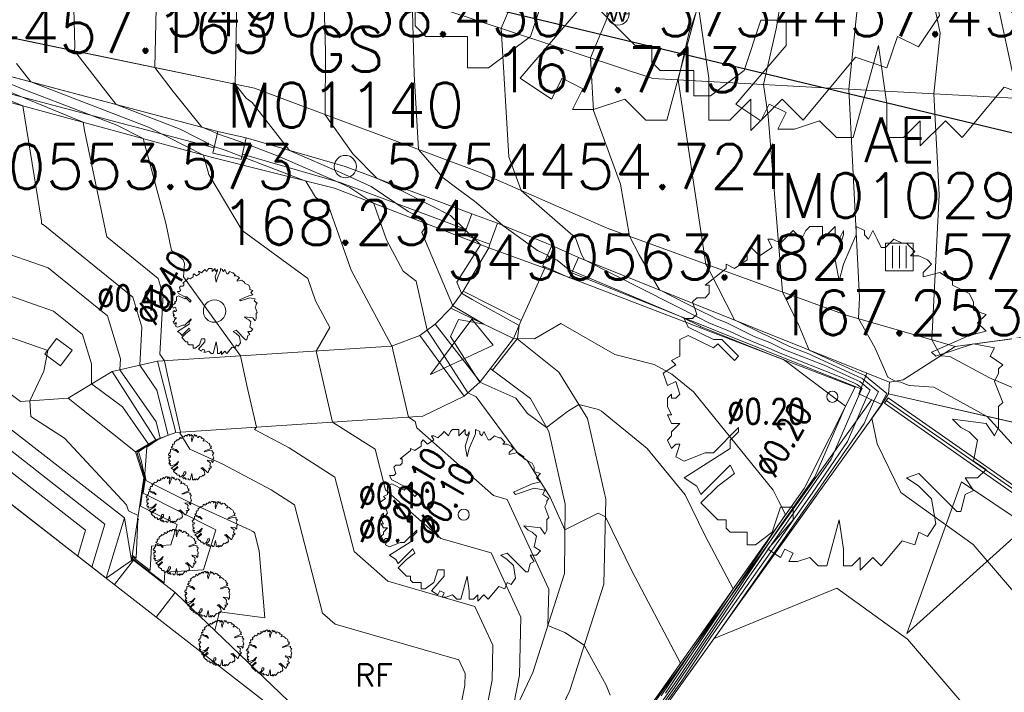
# Model space of a CAD drawing. Header units: metres. Extents: x 3490449 to 3490968, y 5754217 to 5754743.
# Tile 65 of 212: x 3490548 to 3490565, y 5754445 to 5754457. Entities that reach past the tile are written whole.
import ezdxf
from ezdxf.enums import TextEntityAlignment as Align

# ---------------------------------------------------------------- set-up
doc = ezdxf.new("R2010")
doc.units = ezdxf.units.M
doc.header["$LTSCALE"] = 0.25
doc.linetypes.add('Kartierung-07$0$AUSGEZOGEN', pattern=[0])
for name, color, linetype, lineweight, true_color in [('Kartierung-07$0$$BRUCH', 7, 'Continuous', 18, 0x82563a), ('Kartierung-07$0$$HOEHEN_Haupt', 7, 'Continuous', 18, 0x82563a), ('Kartierung-07$0$$HOEHEN_Mittel', 7, 'Continuous', 18, 0x82563a), ('Kartierung-07$0$$P_INF_FL', 7, 'Kartierung-07$0$AUSGEZOGEN', 18, 0x82563a), ('Kartierung-07$0$$P_INF_H', 7, 'Kartierung-07$0$AUSGEZOGEN', 18, 0x82563a), ('Kartierung-07$0$$P_INF_NR', 7, 'Kartierung-07$0$AUSGEZOGEN', 18, 0x82563a), ('Kartierung-07$0$$P_INF_X', 7, 'Kartierung-07$0$AUSGEZOGEN', 18, 0x82563a), ('Kartierung-07$0$$PKT_AE', 7, 'Continuous', 18, 0x82563a), ('Kartierung-07$0$$PKT_GS', 7, 'Continuous', 18, 0x82563a), ('Kartierung-07$0$$PKT_RF', 7, 'Continuous', 18, 0x82563a), ('Kartierung-07$0$$PKT_SW', 7, 'Continuous', 18, 0x82563a), ('Kartierung-07$0$B_Bau', 7, 'Continuous', 18, 0x82563a), ('Kartierung-07$0$B_Baum', 7, 'Continuous', 18, 0x82563a), ('Kartierung-07$0$B_Befestigt', 7, 'Continuous', 18, 0x82563a), ('Kartierung-07$0$B_Gelaendeknick', 7, 'Continuous', 18, 0x82563a), ('Kartierung-07$0$B_Haus', 7, 'Kartierung-07$0$AUSGEZOGEN', 18, 0x82563a), ('Kartierung-07$0$B_Hecke', 7, 'Continuous', 18, 0x82563a), ('Kartierung-07$0$B_Mauer', 7, 'Kartierung-07$0$AUSGEZOGEN', 18, 0x82563a), ('Kartierung-07$0$B_Rinne', 7, 'Continuous', 18, 0x82563a), ('Kartierung-07$0$B_Schrift_Baum', 7, 'Continuous', 18, 0x82563a), ('Kartierung-07$0$B_Schrift_Baum_60Grad', 7, 'Continuous', 18, 0x82563a), ('Kartierung-07$0$B_Zufahrt_Zugang', 7, 'Continuous', 18, 0x82563a), ('Kartierung-07$0$Hilfe_DGM', 7, 'Continuous', 18, 0x82563a), ('Kartierung-07$0$SYM_AE', 7, 'Kartierung-07$0$AUSGEZOGEN', 18, 0x82563a), ('Kartierung-07$0$SYM_GS', 7, 'Kartierung-07$0$AUSGEZOGEN', 18, 0x82563a), ('Kartierung-07$0$SYM_RF', 7, 'Kartierung-07$0$AUSGEZOGEN', 18, 0x82563a), ('Kartierung-07$0$SYM_SW', 7, 'Kartierung-07$0$AUSGEZOGEN', 18, 0x82563a)]:
    doc.layers.add(name, color=color, linetype=linetype, lineweight=lineweight, true_color=true_color)
doc.layers.add('Kartierung-07$0$B_SW-Leitung_AUS', color=7, linetype='Continuous', true_color=0x82563a)
doc.styles.add('Kartierung-07$0$2', font='TXT')
doc.styles.add('Kartierung-07$0$STANDARD', font='romans.shx', dxfattribs={"width": 0.8})

# ---------------------------------------------------------------- blocks, each defined once
blk = doc.blocks.new('Kartierung-07$0$PKT_AE')
at = {"layer": 'Kartierung-07$0$SYM_AE'}
for p, q in [((-0.25, 0.25), (-0.25, -0.25)), ((0.25, 0.25), (-0.25, 0.25)), ((-0.125, 0.2), (-0.125, -0.2)), ((0, 0.2), (0, -0.2)), ((0.125, 0.2), (0.125, -0.2)), ((0.25, -0.25), (0.25, 0.25)), ((-0.25, -0.25), (0.25, -0.25))]:
    blk.add_line(p, q, dxfattribs=at)
at = {"layer": 'Kartierung-07$0$$P_INF_FL', "style": 'Kartierung-07$0$STANDARD'}
blk.add_attdef('CODE', text='', height=0.8, dxfattribs=at).set_placement((0, 1.7), align=Align.CENTER)
at = {"layer": 'Kartierung-07$0$$P_INF_H', "style": 'Kartierung-07$0$STANDARD'}
blk.add_attdef('H', text='', height=0.8, dxfattribs=at).set_placement((0, -1.4), align=Align.CENTER)
at = {"layer": 'Kartierung-07$0$$P_INF_NR', "style": 'Kartierung-07$0$STANDARD'}
blk.add_attdef('NR', text='', height=0.8, dxfattribs=at).set_placement((0, 0.7), align=Align.CENTER)
at = {"layer": 'Kartierung-07$0$$P_INF_X', "style": 'Kartierung-07$0$STANDARD'}
blk.add_attdef('X', text='', height=0.8, dxfattribs=at).set_placement((-0.9, -0.4), align=Align.RIGHT)
blk.add_attdef('Y', (0.7, -0.4), '', height=0.8, dxfattribs=at)
blk = doc.blocks.new('Kartierung-07$0$PKT_SW')
at = {"layer": 'Kartierung-07$0$SYM_SW'}
for p, q in [((-0.1, 0), (-0.2, 0)), ((0.1, 0), (0.2, 0))]:
    blk.add_line(p, q, dxfattribs=at)
blk.add_circle((0, 0), 0.2, dxfattribs=at)
at = {"layer": 'Kartierung-07$0$$P_INF_FL', "style": 'Kartierung-07$0$STANDARD'}
blk.add_attdef('CODE', text='', height=0.8, dxfattribs=at).set_placement((0, 1.7), align=Align.CENTER)
at = {"layer": 'Kartierung-07$0$$P_INF_H', "style": 'Kartierung-07$0$STANDARD'}
blk.add_attdef('H', text='', height=0.8, dxfattribs=at).set_placement((0, -1.4), align=Align.CENTER)
at = {"layer": 'Kartierung-07$0$$P_INF_NR', "style": 'Kartierung-07$0$STANDARD'}
blk.add_attdef('NR', text='', height=0.8, dxfattribs=at).set_placement((0, 0.7), align=Align.CENTER)
at = {"layer": 'Kartierung-07$0$$P_INF_X', "style": 'Kartierung-07$0$STANDARD'}
blk.add_attdef('X', text='', height=0.8, dxfattribs=at).set_placement((-0.9, -0.4), align=Align.RIGHT)
blk.add_attdef('Y', (0.7, -0.4), '', height=0.8, dxfattribs=at)
at = {"layer": 'Kartierung-07$0$SYM_SW', "style": 'Kartierung-07$0$2', "width": 1.127369}
blk.add_text('W', height=0.245, dxfattribs=at).set_placement((0.001, -0.138), align=Align.CENTER)
blk = doc.blocks.new('Kartierung-07$0$PKT_GS')
at = {"layer": 'Kartierung-07$0$SYM_GS'}
blk.add_circle((0, 0), 0.2, dxfattribs=at)
at = {"layer": 'Kartierung-07$0$$P_INF_FL', "style": 'Kartierung-07$0$STANDARD'}
blk.add_attdef('CODE', text='', height=0.8, dxfattribs=at).set_placement((0, 1.7), align=Align.CENTER)
at = {"layer": 'Kartierung-07$0$$P_INF_H', "style": 'Kartierung-07$0$STANDARD'}
blk.add_attdef('H', text='', height=0.8, dxfattribs=at).set_placement((0, -1.4), align=Align.CENTER)
at = {"layer": 'Kartierung-07$0$$P_INF_NR', "style": 'Kartierung-07$0$STANDARD'}
blk.add_attdef('NR', text='', height=0.8, dxfattribs=at).set_placement((0, 0.7), align=Align.CENTER)
at = {"layer": 'Kartierung-07$0$$P_INF_X', "style": 'Kartierung-07$0$STANDARD'}
blk.add_attdef('X', text='', height=0.8, dxfattribs=at).set_placement((-0.9, -0.4), align=Align.RIGHT)
blk.add_attdef('Y', (0.7, -0.4), '', height=0.8, dxfattribs=at)
blk = doc.blocks.new('Kartierung-07$0$B_Baum')
at = {"layer": 'Kartierung-07$0$B_Baum'}
blk.add_lwpolyline([(-0.4417, -0.1918), (-0.4667, -0.1793), (-0.4542, -0.1418), (-0.4667, -0.1418), (-0.4792, -0.1543), (-0.4917, -0.1293), (-0.4792, -0.1168), (-0.4792, -0.1043), (-0.4542, -0.0793), (-0.4792, -0.0793), (-0.4917, -0.0543), (-0.4792, -0.0543), (-0.4917, -0.0293), (-0.4917, -0.0043), (-0.4792, 0.0082), (-0.4792, -0.0043), (-0.4667, -0.0043), (-0.4542, 0.0082), (-0.4667, 0.0457), (-0.4917, 0.0332), (-0.5042, 0.0707), (-0.4667, 0.0957), (-0.4792, 0.1082), (-0.4542, 0.1207), (-0.4542, 0.1457), (-0.4542, 0.1707), (-0.4292, 0.1832), (-0.3542, 0.1457), (-0.3417, 0.1582), (-0.2917, 0.1082), (-0.2792, 0.1207), (-0.3292, 0.1707), (-0.3542, 0.1707), (-0.4292, 0.2082), (-0.4417, 0.2332), (-0.4167, 0.2332), (-0.4042, 0.2457), (-0.4167, 0.2832), (-0.4042, 0.2957), (-0.3792, 0.2957), (-0.3667, 0.3082), (-0.3667, 0.3332), (-0.3792, 0.3332), (-0.3167, 0.3832), (-0.3167, 0.3957), (-0.2917, 0.3832), (-0.2542, 0.4082), (-0.2542, 0.4332), (-0.2417, 0.4457), (-0.2167, 0.4207), (-0.1792, 0.4457), (-0.1917, 0.4707), (-0.1792, 0.4707), (-0.1542, 0.4582), (-0.1292, 0.4832), (-0.1167, 0.4957), (-0.0917, 0.4707), (-0.0792, 0.4957), (-0.0667, 0.5082), (-0.0292, 0.5082), (-0.0292, 0.4707), (-0.0167, 0.4832), (0.0083, 0.5082), (0.0083, 0.4832), (0.0208, 0.4707), (0.0333, 0.4957), (0.0333, 0.4832), (0.0083, 0.4082), (0.0208, 0.3457), (0.0333, 0.3957), (0.0708, 0.4832), (0.0708, 0.5082), (0.0958, 0.4957), (0.0958, 0.4832), (0.1083, 0.4707), (0.1208, 0.4957), (0.1333, 0.4707), (0.1458, 0.4457), (0.1583, 0.4457), (0.1833, 0.4707), (0.2083, 0.4582), (0.2208, 0.4582), (0.2458, 0.4332), (0.2333, 0.4207), (0.2583, 0.4207), (0.2833, 0.4082), (0.2958, 0.3957), (0.2708, 0.3707), (0.2708, 0.3582), (0.3208, 0.3707), (0.3583, 0.3457), (0.3583, 0.3332), (0.4083, 0.3082), (0.4208, 0.2832), (0.4208, 0.2582), (0.4583, 0.2457), (0.4333, 0.2207), (0.4583, 0.1957), (0.4083, 0.1832), (0.2958, 0.1332), (0.3083, 0.1207), (0.4208, 0.1582), (0.4833, 0.1457), (0.4708, 0.1207), (0.5083, 0.0957), (0.4958, 0.0832), (0.4958, 0.0707), (0.4833, 0.0457), (0.5083, -0.0168), (0.4958, -0.0293), (0.4958, -0.0918), (0.4833, -0.1168), (0.4583, -0.0793), (0.3583, -0.0668), (0.3833, -0.0918), (0.4083, -0.1043), (0.4333, -0.1293), (0.4208, -0.1918), (0.4583, -0.2168), (0.4333, -0.2418), (0.3958, -0.2418), (0.4208, -0.2793), (0.3958, -0.2918), (0.3833, -0.3418), (0.3708, -0.3418), (0.2583, -0.2293), (0.2208, -0.2418), (0.2583, -0.2668), (0.2958, -0.3043), (0.3083, -0.3793), (0.2833, -0.4168), (0.2583, -0.4043), (0.2458, -0.4418), (0.2083, -0.4293), (0.1458, -0.5043), (0.1208, -0.4793), (0.0833, -0.5168), (0.0833, -0.4793), (0.0583, -0.5043), (0.0333, -0.5043), (0.0333, -0.4543), (0.0208, -0.3668), (-0.0167, -0.5043), (-0.0417, -0.5043), (-0.0667, -0.4793), (-0.1042, -0.4918), (-0.1292, -0.4918), (-0.1167, -0.4668), (-0.1417, -0.4543), (-0.1542, -0.4793), (-0.1917, -0.4543), (-0.1167, -0.3668), (-0.1167, -0.3293), (-0.1542, -0.3293), (-0.1792, -0.4043), (-0.2292, -0.4418), (-0.2542, -0.4418), (-0.2542, -0.4043), (-0.3042, -0.4043), (-0.3167, -0.3918), (-0.3167, -0.3668), (-0.3417, -0.3668), (-0.3917, -0.3168), (-0.3417, -0.2668), (-0.2917, -0.2293), (-0.3042, -0.2043), (-0.3917, -0.2918), (-0.4042, -0.2668), (-0.4417, -0.2418), (-0.3042, -0.1543), (-0.3042, -0.1293), (-0.2792, -0.1043), (-0.2792, -0.0918), (-0.3542, -0.1668), (-0.3792, -0.1668), (-0.4417, -0.1918)], dxfattribs=at)
blk = doc.blocks.new('Kartierung-07$0$Zugang')
at = {"layer": 'Kartierung-07$0$B_Zufahrt_Zugang'}
for p, q in [((-0.3, -1.2), (0, 0)), ((0, 0), (0.3, -1.2)), ((-0.3, -1.2), (0.3, -1.2))]:
    blk.add_line(p, q, dxfattribs=at)
blk = doc.blocks.new('Kartierung-07$0$Zufahrt')
at = {"layer": 'Kartierung-07$0$B_Zufahrt_Zugang'}
for p, q in [((-0.7, -2.8), (0, 0)), ((0, 0), (0.7, -2.8)), ((-0.7, -2.8), (0.7, -2.8))]:
    blk.add_line(p, q, dxfattribs=at)
blk = doc.blocks.new('Kartierung-07$0$PKT_RF')
at = {"layer": 'Kartierung-07$0$SYM_RF'}
blk.add_circle((0, 0), 0.15, dxfattribs=at)
at = {"layer": 'Kartierung-07$0$$P_INF_FL', "style": 'Kartierung-07$0$STANDARD'}
blk.add_attdef('CODE', text='', height=0.8, dxfattribs=at).set_placement((0, 1.7), align=Align.CENTER)
at = {"layer": 'Kartierung-07$0$$P_INF_H', "style": 'Kartierung-07$0$STANDARD'}
blk.add_attdef('H', text='', height=0.8, dxfattribs=at).set_placement((0, -1.4), align=Align.CENTER)
at = {"layer": 'Kartierung-07$0$$P_INF_NR', "style": 'Kartierung-07$0$STANDARD'}
blk.add_attdef('NR', text='', height=0.8, dxfattribs=at).set_placement((0, 0.7), align=Align.CENTER)
at = {"layer": 'Kartierung-07$0$$P_INF_X', "style": 'Kartierung-07$0$STANDARD'}
blk.add_attdef('X', text='', height=0.8, dxfattribs=at).set_placement((-0.9, -0.4), align=Align.RIGHT)
blk.add_attdef('Y', (0.7, -0.4), '', height=0.8, dxfattribs=at)
blk = doc.blocks.new('Kartierung-07$0$Hecke')
at = {"layer": 'Kartierung-07$0$B_Hecke'}
blk.add_lwpolyline([(-0.447, -0.197), (-0.472, -0.185), (-0.46, -0.147), (-0.472, -0.147), (-0.485, -0.16), (-0.497, -0.135), (-0.485, -0.122), (-0.485, -0.11), (-0.46, -0.085), (-0.485, -0.085), (-0.497, -0.06), (-0.485, -0.06), (-0.497, -0.035), (-0.497, -0.01), (-0.485, 0.003), (-0.485, -0.01), (-0.472, -0.01), (-0.46, 0.003), (-0.472, 0.04), (-0.497, 0.028), (-0.51, 0.065), (-0.472, 0.09), (-0.485, 0.103), (-0.46, 0.115), (-0.46, 0.14), (-0.46, 0.165), (-0.435, 0.178), (-0.36, 0.14), (-0.347, 0.153), (-0.297, 0.103), (-0.285, 0.115), (-0.335, 0.165), (-0.36, 0.165), (-0.435, 0.203), (-0.447, 0.228), (-0.422, 0.228), (-0.41, 0.24), (-0.422, 0.278), (-0.41, 0.29), (-0.385, 0.29), (-0.372, 0.303), (-0.372, 0.328), (-0.385, 0.328), (-0.322, 0.378), (-0.322, 0.39), (-0.297, 0.378), (-0.26, 0.403), (-0.26, 0.428), (-0.247, 0.44), (-0.222, 0.415), (-0.185, 0.44), (-0.197, 0.465), (-0.185, 0.465), (-0.16, 0.453), (-0.135, 0.478), (-0.122, 0.49), (-0.097, 0.465), (-0.085, 0.49), (-0.072, 0.503), (-0.035, 0.503), (-0.035, 0.465), (-0.022, 0.478), (0.003, 0.503), (0.003, 0.478), (0.015, 0.465), (0.028, 0.49), (0.028, 0.478), (0.003, 0.403), (0.015, 0.34), (0.028, 0.39), (0.065, 0.478), (0.065, 0.503), (0.09, 0.49), (0.09, 0.478), (0.103, 0.465), (0.115, 0.49), (0.128, 0.465), (0.14, 0.44), (0.153, 0.44), (0.178, 0.465), (0.203, 0.453), (0.215, 0.453), (0.24, 0.428), (0.228, 0.415), (0.253, 0.415), (0.278, 0.403), (0.29, 0.39), (0.265, 0.365), (0.265, 0.353), (0.315, 0.365), (0.353, 0.34), (0.353, 0.328), (0.403, 0.303), (0.415, 0.278), (0.415, 0.253), (0.453, 0.24), (0.428, 0.215), (0.453, 0.19), (0.403, 0.178), (0.29, 0.128), (0.303, 0.115), (0.415, 0.153), (0.478, 0.14), (0.465, 0.115), (0.503, 0.09), (0.49, 0.078), (0.49, 0.065), (0.478, 0.04), (0.503, -0.022), (0.49, -0.035), (0.49, -0.097), (0.478, -0.122), (0.453, -0.085), (0.353, -0.072), (0.378, -0.097), (0.403, -0.11), (0.428, -0.135), (0.415, -0.197), (0.453, -0.222), (0.428, -0.247), (0.39, -0.247), (0.415, -0.285), (0.39, -0.297), (0.378, -0.347), (0.365, -0.347), (0.253, -0.235), (0.215, -0.247), (0.253, -0.272), (0.29, -0.31), (0.303, -0.385), (0.278, -0.422), (0.253, -0.41), (0.24, -0.447), (0.203, -0.435), (0.14, -0.51), (0.115, -0.485), (0.078, -0.522), (0.078, -0.485), (0.053, -0.51), (0.028, -0.51), (0.028, -0.46), (0.015, -0.372), (-0.022, -0.51), (-0.047, -0.51), (-0.072, -0.485), (-0.11, -0.497), (-0.135, -0.497), (-0.122, -0.472), (-0.147, -0.46), (-0.16, -0.485), (-0.197, -0.46), (-0.122, -0.372), (-0.122, -0.335), (-0.16, -0.335), (-0.185, -0.41), (-0.235, -0.447), (-0.26, -0.447), (-0.26, -0.41), (-0.31, -0.41), (-0.322, -0.397), (-0.322, -0.372), (-0.347, -0.372), (-0.397, -0.322), (-0.347, -0.272), (-0.297, -0.235), (-0.31, -0.21), (-0.397, -0.297), (-0.41, -0.272), (-0.447, -0.247), (-0.31, -0.16), (-0.31, -0.135), (-0.285, -0.11), (-0.285, -0.097), (-0.36, -0.172), (-0.385, -0.172), (-0.447, -0.197)], dxfattribs=at)

msp = doc.modelspace()

# ---------------------------------------------------------------- linework, layer by layer
at = {"layer": 'Kartierung-07$0$$BRUCH', "ltscale": 0.02}
for p, q in [((3490559.071, 5754456.303), (3490552.284, 5754458.548)), ((3490551.947, 5754456.127), (3490546.981, 5754457.158)), ((3490547.198, 5754456.437), (3490551.294, 5754455.352)), ((3490565.532, 5754455.947), (3490559.071, 5754456.303)), ((3490551.198, 5754454.886), (3490546.727, 5754456.104)), ((3490555.984, 5754454.618), (3490551.947, 5754456.127)), ((3490551.797, 5754455.239), (3490551.294, 5754455.352)), ((3490551.797, 5754455.239), (3490553.573, 5754454.724)), ((3490553.377, 5754454.335), (3490551.198, 5754454.886)), ((3490553.573, 5754454.724), (3490555.838, 5754453.877)), ((3490558.259, 5754453.622), (3490555.984, 5754454.618)), ((3490556.142, 5754453.267), (3490553.377, 5754454.335)), ((3490556.294, 5754453.71), (3490555.838, 5754453.877)), ((3490556.294, 5754453.71), (3490556.156, 5754453.334)), ((3490557.269, 5754453.314), (3490556.294, 5754453.71)), ((3490562.528, 5754452.066), (3490558.259, 5754453.622)), ((3490556.156, 5754453.334), (3490556.142, 5754453.267)), ((3490557.104, 5754452.95), (3490557.269, 5754453.314)), ((3490557.746, 5754453.098), (3490557.269, 5754453.314)), ((3490555.682, 5754452.495), (3490556.142, 5754453.267)), ((3490555.682, 5754452.495), (3490556.142, 5754453.267)), ((3490556.142, 5754453.267), (3490557.141, 5754452.906)), ((3490556.142, 5754453.267), (3490557.141, 5754452.906)), ((3490544.406, 5754453.028), (3490547.762, 5754450.517)), ((3490557.141, 5754452.906), (3490557.104, 5754452.95)), ((3490557.746, 5754453.098), (3490562.902, 5754451.025)), ((3490557.141, 5754452.906), (3490556.717, 5754451.968)), ((3490557.141, 5754452.906), (3490556.717, 5754451.968)), ((3490562.689, 5754450.777), (3490557.141, 5754452.906)), ((3490555.463, 5754452.189), (3490555.682, 5754452.495)), ((3490555.463, 5754452.189), (3490555.682, 5754452.495)), ((3490556.717, 5754451.968), (3490555.682, 5754452.495)), ((3490555.178, 5754451.905), (3490555.463, 5754452.189)), ((3490555.178, 5754451.905), (3490555.463, 5754452.189)), ((3490555.463, 5754452.189), (3490556.579, 5754451.645)), ((3490562.528, 5754452.066), (3490564.48, 5754451.504)), ((3490554.908, 5754451.701), (3490555.178, 5754451.905)), ((3490554.908, 5754451.701), (3490555.178, 5754451.905)), ((3490555.983, 5754450.871), (3490555.178, 5754451.905)), ((3490556.717, 5754451.968), (3490556.579, 5754451.645)), ((3490556.717, 5754451.968), (3490556.579, 5754451.645)), ((3490564.48, 5754451.504), (3490567.465, 5754451.904)), ((3490554.908, 5754451.701), (3490554.397, 5754451.507)), ((3490554.908, 5754451.701), (3490555.701, 5754450.613)), ((3490556.579, 5754451.645), (3490556.167, 5754451.11)), ((3490556.208, 5754451.078), (3490556.648, 5754451.642)), ((3490556.579, 5754451.645), (3490556.648, 5754451.642)), ((3490556.648, 5754451.642), (3490557.394, 5754451.045)), ((3490550.216, 5754451.239), (3490554.397, 5754451.507)), ((3490563.553, 5754450.906), (3490564.48, 5754451.504)), ((3490549.402, 5754451.056), (3490550.216, 5754451.239)), ((3490550.216, 5754451.239), (3490550.541, 5754449.963)), ((3490548.616, 5754450.581), (3490549.402, 5754451.056)), ((3490550.181, 5754449.834), (3490549.402, 5754451.056)), ((3490556.167, 5754451.11), (3490555.983, 5754450.871)), ((3490556.208, 5754451.078), (3490556.167, 5754451.11)), ((3490556.887, 5754450.571), (3490556.208, 5754451.078)), ((3490557.394, 5754451.045), (3490557.903, 5754450.215)), ((3490563.304, 5754450.866), (3490562.902, 5754451.025)), ((3490555.983, 5754450.871), (3490555.701, 5754450.613)), ((3490563.304, 5754450.866), (3490563.29, 5754450.657)), ((3490563.304, 5754450.866), (3490563.553, 5754450.906)), ((3490561.777, 5754448.961), (3490562.689, 5754450.777)), ((3490563.29, 5754450.657), (3490563.169, 5754450.467)), ((3490563.29, 5754450.657), (3490568.919, 5754449.365)), ((3490547.762, 5754450.517), (3490548.616, 5754450.581)), ((3490548.616, 5754450.581), (3490549.819, 5754449.619)), ((3490554.962, 5754450.255), (3490555.701, 5754450.613)), ((3490557.211, 5754449.983), (3490556.887, 5754450.571)), ((3490563.169, 5754450.467), (3490562.003, 5754448.833)), ((3490563.249, 5754450.537), (3490567.748, 5754447.387)), ((3490554.962, 5754450.255), (3490550.541, 5754449.963)), ((3490557.903, 5754450.215), (3490558.23, 5754448.768)), ((3490549.621, 5754448.434), (3490547.55, 5754450.054)), ((3490550.541, 5754449.963), (3490550.181, 5754449.834)), ((3490557.506, 5754448.68), (3490557.211, 5754449.983)), ((3490550.181, 5754449.834), (3490549.819, 5754449.619)), ((3490549.819, 5754449.619), (3490549.968, 5754449.15)), ((3490549.968, 5754449.15), (3490549.748, 5754447.67)), ((3490561.777, 5754448.961), (3490557.042, 5754442.257)), ((3490562.003, 5754448.833), (3490557.205, 5754442.14)), ((3490558.23, 5754448.768), (3490558.199, 5754447.249)), ((3490557.492, 5754447.438), (3490557.506, 5754448.68)), ((3490549.748, 5754447.67), (3490549.621, 5754448.434)), ((3490549.748, 5754447.67), (3490549.784, 5754447.677)), ((3490549.784, 5754447.677), (3490550.531, 5754447.1)), ((3490556.927, 5754445.667), (3490557.492, 5754447.438)), ((3490558.199, 5754447.249), (3490557.586, 5754445.343)), ((3490555.496, 5754442.623), (3490556.927, 5754445.667)), ((3490557.586, 5754445.343), (3490556.097, 5754442.189))]:
    msp.add_line(p, q, dxfattribs=at)
at = {"layer": 'Kartierung-07$0$$HOEHEN_Haupt', "ltscale": 0.02}
for points in [[(3490561.555, 5754458.839), (3490561.281, 5754457.192), (3490561.052, 5754456.194), (3490561.136, 5754455.629), (3490561.392, 5754452.48), (3490561.689, 5754451.87), (3490561.781, 5754451.652), (3490561.871, 5754451.44), (3490562.651, 5754451.082), (3490562.867, 5754450.984), (3490563.259, 5754450.663), (3490563.159, 5754450.473), (3490563.145, 5754450.442), (3490562.993, 5754450.22), (3490563.084, 5754449.759), (3490563.508, 5754448.889), (3490564.801, 5754447.956), (3490567.045, 5754445.343)], [(3490553.176, 5754458.253), (3490553.216, 5754456.787), (3490553.215, 5754455.653), (3490553.71, 5754454.95), (3490554.145, 5754454.51), (3490554.411, 5754454.389), (3490554.489, 5754454.337), (3490555.101, 5754454.029), (3490555.455, 5754453.85), (3490555.989, 5754453.326), (3490555.569, 5754452.655), (3490555.653, 5754452.455), (3490555.842, 5754452.344), (3490556.68, 5754451.882), (3490556.65, 5754451.653), (3490556.959, 5754451.638), (3490557.427, 5754451.916), (3490558.391, 5754451.36), (3490559.095, 5754451.179), (3490559.411, 5754451.008), (3490559.798, 5754450.692), (3490561.225, 5754448.931), (3490561.318, 5754448.742), (3490561.448, 5754448.495), (3490559.48, 5754445.565), (3490559.3, 5754445.297)], [(3490555.996, 5754444.497), (3490556.198, 5754445.528), (3490556.214, 5754446.154), (3490555.891, 5754446.851), (3490554.334, 5754447.301), (3490553.73, 5754447.834), (3490553.386, 5754449.167), (3490552.568, 5754449.687), (3490551.949, 5754450.016), (3490551.983, 5754450.058), (3490551.814, 5754450.806), (3490551.696, 5754451.334), (3490550.68, 5754452.752), (3490550.694, 5754452.989), (3490550.673, 5754453.057), (3490550.467, 5754453.224), (3490550.364, 5754453.713), (3490549.959, 5754455.224), (3490549.487, 5754455.463), (3490548.913, 5754455.684), (3490547.825, 5754456.102), (3490547.13, 5754456.389)], [(3490546.41, 5754452.074), (3490548.25, 5754451.432), (3490548.181, 5754451.062), (3490547.933, 5754450.53), (3490547.947, 5754450.25), (3490548.553, 5754449.862), (3490549.661, 5754448.671), (3490549.695, 5754448.564), (3490549.868, 5754448.475), (3490549.859, 5754448.416), (3490549.875, 5754448.408), (3490549.873, 5754448.399), (3490549.864, 5754448.398), (3490549.831, 5754447.713), (3490549.765, 5754447.764), (3490549.758, 5754447.715), (3490549.752, 5754447.671)]]:
    msp.add_lwpolyline(points, dxfattribs=at)
at = {"layer": 'Kartierung-07$0$$HOEHEN_Mittel', "ltscale": 0.02}
for points in [[(3490548.656, 5754459.808), (3490548.734, 5754456.874), (3490548.732, 5754456.794), (3490549.324, 5754456.024), (3490549.475, 5754455.834), (3490550.62, 5754455.393), (3490551.238, 5754455.08), (3490551.423, 5754455.019), (3490552.867, 5754454.464), (3490553.037, 5754454.179), (3490553.279, 5754454.002), (3490553.675, 5754452.869), (3490554.399, 5754451.52), (3490554.41, 5754451.512), (3490554.425, 5754451.444), (3490554.704, 5754450.238), (3490554.825, 5754450.161), (3490554.855, 5754450.045), (3490556.224, 5754448.837), (3490556.467, 5754448.767), (3490557.212, 5754447.157), (3490557.196, 5754446.511), (3490557.501, 5754446.381), (3490557.847, 5754446.155), (3490558.236, 5754445.438), (3490558.31, 5754445.262)], [(3490566.383, 5754450.398), (3490565.092, 5754450.942), (3490564.387, 5754451.327), (3490564.222, 5754451.338), (3490564.061, 5754451.625), (3490564.194, 5754454.218), (3490564.1, 5754456.026), (3490564.215, 5754457.114), (3490563.874, 5754458.74), (3490564.45, 5754459.047), (3490564.604, 5754459.152), (3490564.619, 5754459.162), (3490564.733, 5754459.24), (3490564.896, 5754459.351), (3490564.92, 5754459.372), (3490565.041, 5754459.481), (3490566.006, 5754459.641)], [(3490565.821, 5754459.459), (3490565.072, 5754458.784), (3490565.07, 5754458.783), (3490565.061, 5754458.777), (3490565.055, 5754458.772), (3490565.054, 5754458.772), (3490565.045, 5754458.766), (3490565.013, 5754458.748), (3490565.306, 5754457.348), (3490565.587, 5754456.022)], [(3490560.358, 5754458.996), (3490559.719, 5754457.109), (3490559.528, 5754456.278), (3490559.984, 5754453.212), (3490560.024, 5754452.979), (3490560.052, 5754452.927), (3490560.069, 5754452.893), (3490560.092, 5754452.847), (3490560.532, 5754451.978), (3490561.053, 5754451.722), (3490561.138, 5754451.688), (3490561.518, 5754451.506), (3490561.835, 5754451.381), (3490562.661, 5754451.003), (3490562.82, 5754450.93), (3490563.111, 5754450.693), (3490563.037, 5754450.552), (3490562.851, 5754450.123), (3490561.973, 5754448.85), (3490560.17, 5754446.277), (3490562.365, 5754447.177), (3490563.629, 5754446.266), (3490564.566, 5754445.174), (3490566.329, 5754444.08)], [(3490558.854, 5754458.815), (3490557.956, 5754456.672), (3490558.012, 5754455.725), (3490558.497, 5754454.407), (3490558.656, 5754453.477), (3490558.83, 5754453.147), (3490559.192, 5754452.516), (3490559.951, 5754452.131), (3490560.124, 5754452.044), (3490560.21, 5754452), (3490560.386, 5754451.93), (3490560.887, 5754451.683), (3490561.165, 5754451.573), (3490561.419, 5754451.452), (3490562.135, 5754451.169), (3490562.671, 5754450.924), (3490562.774, 5754450.876), (3490562.963, 5754450.722), (3490562.915, 5754450.631), (3490562.557, 5754449.805), (3490561.92, 5754448.88), (3490560.122, 5754446.315), (3490559.577, 5754445.503), (3490559.538, 5754445.446), (3490559.115, 5754444.848)], [(3490551.644, 5754458.246), (3490551.603, 5754456.199), (3490551.666, 5754456.116), (3490551.798, 5754455.95), (3490551.904, 5754455.87), (3490552.573, 5754455.014), (3490553.513, 5754454.606), (3490554.034, 5754454.37), (3490554.699, 5754453.921), (3490554.836, 5754453.852), (3490554.916, 5754453.812), (3490555.036, 5754453.694), (3490554.941, 5754453.543), (3490555.493, 5754452.231), (3490556.052, 5754451.902), (3490555.595, 5754451.986), (3490555.456, 5754451.682), (3490555.914, 5754450.96), (3490555.963, 5754450.886), (3490555.977, 5754450.865), (3490556.624, 5754450.58), (3490556.829, 5754450.303), (3490557.172, 5754450.053), (3490557.547, 5754450.34), (3490557.749, 5754450.467), (3490558.102, 5754450.376), (3490558.154, 5754450.347), (3490558.973, 5754449.679), (3490559.649, 5754448.845), (3490560.008, 5754448.114), (3490560.509, 5754447.165), (3490559.447, 5754445.585), (3490559.221, 5754445.248)], [(3490562.813, 5754458.356), (3490562.576, 5754456.11), (3490562.77, 5754452.379), (3490562.751, 5754452.002), (3490563.041, 5754451.486), (3490563.276, 5754450.957), (3490563.407, 5754450.883), (3490563.506, 5754450.862), (3490563.564, 5754450.839), (3490563.656, 5754450.803), (3490564.098, 5754450.776), (3490565.055, 5754450.252), (3490565.779, 5754449.448)], [(3490554.769, 5754457.726), (3490554.806, 5754456.381), (3490554.883, 5754455.03), (3490555.326, 5754454.52), (3490555.567, 5754454.34), (3490555.883, 5754454.103), (3490556.272, 5754453.774), (3490556.388, 5754453.672), (3490557.01, 5754453.22), (3490557.189, 5754453.138), (3490557.207, 5754453.116), (3490557.365, 5754453.047), (3490557.556, 5754452.889), (3490559.568, 5754452.042), (3490559.918, 5754451.865), (3490559.932, 5754451.858), (3490559.939, 5754451.854), (3490560.532, 5754451.618), (3490560.556, 5754451.606), (3490561.219, 5754451.343), (3490561.222, 5754451.342), (3490561.409, 5754451.268), (3490562.518, 5754450.437), (3490561.968, 5754449.168), (3490561.812, 5754448.941), (3490561.371, 5754448.312), (3490559.512, 5754445.544), (3490559.38, 5754445.347), (3490559.111, 5754444.966)], [(3490556.633, 5754457.843), (3490556.363, 5754457.199), (3490556.499, 5754454.899), (3490556.721, 5754454.295), (3490557.692, 5754453.446), (3490557.798, 5754453.151), (3490557.853, 5754453.055), (3490559.935, 5754451.998), (3490560.028, 5754451.951), (3490560.074, 5754451.927), (3490560.459, 5754451.774), (3490560.722, 5754451.644), (3490561.192, 5754451.458), (3490561.321, 5754451.397), (3490562.434, 5754450.957), (3490562.681, 5754450.844), (3490562.728, 5754450.823), (3490562.815, 5754450.752), (3490562.793, 5754450.71), (3490562.263, 5754449.486), (3490561.866, 5754448.911), (3490560.747, 5754447.314), (3490559.545, 5754445.524), (3490559.459, 5754445.396), (3490559.113, 5754444.907)], [(3490550.189, 5754457.56), (3490550.167, 5754456.496), (3490550.495, 5754456.07), (3490551.004, 5754455.429), (3490551.186, 5754455.359), (3490551.285, 5754455.309), (3490551.688, 5754455.175), (3490552.36, 5754454.917), (3490553.435, 5754454.45), (3490553.656, 5754454.35), (3490554.083, 5754454.062), (3490554.309, 5754453.414), (3490554.61, 5754452.854), (3490554.839, 5754452.671), (3490555.036, 5754451.797), (3490555.308, 5754451.392), (3490555.765, 5754450.671), (3490555.914, 5754450.605), (3490556.673, 5754449.578), (3490556.828, 5754449.465), (3490557.234, 5754448.809), (3490557.501, 5754448.219), (3490558.093, 5754448.522), (3490558.224, 5754448.452), (3490558.697, 5754447.487), (3490559.569, 5754445.835), (3490559.415, 5754445.606), (3490559.142, 5754445.199)], [(3490547.691, 5754456.57), (3490547.947, 5754456.239), (3490548.86, 5754455.887), (3490550.053, 5754455.428), (3490551.036, 5754454.93), (3490551.129, 5754454.584), (3490551.731, 5754453.58), (3490552.902, 5754452.721), (3490553.041, 5754452.323), (3490553.298, 5754451.845), (3490553.053, 5754451.421), (3490553.254, 5754450.536), (3490553.343, 5754450.148), (3490554.106, 5754449.664), (3490554.293, 5754448.939), (3490555.279, 5754448.069), (3490556.179, 5754447.809), (3490556.713, 5754446.655), (3490556.687, 5754445.621), (3490556.531, 5754444.824)], [(3490553.58, 5754444.174), (3490553.678, 5754444.65), (3490554.934, 5754444.364), (3490555.639, 5754445.078), (3490555.709, 5754445.435), (3490555.715, 5754445.652), (3490555.603, 5754445.894), (3490553.389, 5754446.532), (3490553.167, 5754446.728), (3490552.667, 5754448.67), (3490552.244, 5754448.939), (3490551.384, 5754449.397), (3490550.795, 5754449.666), (3490550.615, 5754449.959), (3490550.623, 5754449.968), (3490550.395, 5754450.992), (3490550.338, 5754451.247), (3490550.254, 5754451.364), (3490550.314, 5754452.421), (3490550.223, 5754452.723), (3490549.305, 5754453.465), (3490548.906, 5754455.367), (3490548.882, 5754455.517), (3490546.995, 5754456.294)], [(3490551.241, 5754446.419), (3490551.325, 5754446.752), (3490552.135, 5754446.645), (3490552.032, 5754447.846), (3490551.947, 5754448.174), (3490551.92, 5754448.191), (3490551.863, 5754448.221), (3490550.795, 5754448.709), (3490550.006, 5754449.106), (3490550.007, 5754449.115), (3490550.007, 5754449.118), (3490549.985, 5754449.222), (3490550.023, 5754449.703), (3490550.212, 5754449.83), (3490550.406, 5754449.915), (3490550.203, 5754450.723), (3490549.895, 5754451.167), (3490549.934, 5754451.852), (3490549.772, 5754452.388), (3490548.168, 5754453.686), (3490548.154, 5754453.69), (3490548.142, 5754453.705), (3490548.138, 5754453.748), (3490547.804, 5754455.811), (3490546.861, 5754456.199)], [(3490549.776, 5754447.675), (3490549.777, 5754447.686), (3490549.779, 5754447.699), (3490550.335, 5754447.272), (3490550.344, 5754447.464), (3490551.037, 5754447.506), (3490551.255, 5754448.224), (3490549.957, 5754448.876), (3490549.986, 5754449.077), (3490549.993, 5754449.129), (3490549.919, 5754449.471), (3490549.872, 5754449.62), (3490550.063, 5754449.746), (3490550.192, 5754449.832), (3490550.263, 5754449.863), (3490550.189, 5754450.157), (3490549.543, 5754451.088), (3490549.554, 5754451.283), (3490549.322, 5754452.054), (3490548.261, 5754452.911), (3490547.573, 5754453.152)], [(3490549.764, 5754447.673), (3490549.768, 5754447.701), (3490549.772, 5754447.732), (3490550.083, 5754447.493), (3490550.104, 5754447.931), (3490550.455, 5754447.952), (3490550.565, 5754448.316), (3490549.908, 5754448.646), (3490549.964, 5754449.04), (3490549.979, 5754449.141), (3490549.947, 5754449.287), (3490549.842, 5754449.62), (3490550.05, 5754449.756), (3490549.586, 5754450.422), (3490549.034, 5754450.833), (3490549.031, 5754451.19), (3490548.871, 5754451.72), (3490548.354, 5754452.137), (3490546.991, 5754452.613)]]:
    msp.add_lwpolyline(points, dxfattribs=at)
at = {"layer": 'Kartierung-07$0$B_Bau', "ltscale": 0.02}
for points in [[(3490556.156, 5754453.334), (3490556.142, 5754453.267)], [(3490548.198, 5754451.364), (3490548.481, 5754451.157), (3490548.688, 5754451.44), (3490548.405, 5754451.647), (3490548.198, 5754451.364)], [(3490550.216, 5754451.239), (3490550.541, 5754449.963)], [(3490550.181, 5754449.834), (3490549.402, 5754451.056)], [(3490548.616, 5754450.581), (3490549.819, 5754449.619)], [(3490546.583, 5754449.466), (3490547.55, 5754450.054), (3490549.621, 5754448.434), (3490549.294, 5754447.356)], [(3490546.836, 5754449.268), (3490547.529, 5754449.69), (3490549.274, 5754448.324), (3490549.04, 5754447.553)], [(3490547.09, 5754449.071), (3490547.507, 5754449.326), (3490548.928, 5754448.215), (3490548.787, 5754447.751)], [(3490549.784, 5754447.677), (3490549.444, 5754447.24)], [(3490550.531, 5754447.1), (3490550.189, 5754446.66)]]:
    msp.add_lwpolyline(points, dxfattribs=at)
for points, elevation in [([(3490557.141, 5754452.906), (3490557.151, 5754452.928)], 167.95), ([(3490556.717, 5754451.968), (3490555.682, 5754452.495)], 167.97), ([(3490555.463, 5754452.189), (3490556.579, 5754451.645)], 168.119), ([(3490555.983, 5754450.871), (3490555.178, 5754451.905)], 168.097), ([(3490554.908, 5754451.701), (3490555.701, 5754450.613)], 168.261), ([(3490548.616, 5754450.581), (3490549.402, 5754451.056), (3490550.216, 5754451.239)], 169.008), ([(3490555.983, 5754450.871), (3490555.701, 5754450.613)], 168.261), ([(3490550.541, 5754449.963), (3490550.181, 5754449.834), (3490549.819, 5754449.619)], 168.281), ([(3490549.784, 5754447.677), (3490550.531, 5754447.1)], 168.733)]:
    msp.add_lwpolyline(points, dxfattribs=dict(at, elevation=elevation))
at = {"layer": 'Kartierung-07$0$B_Baum'}
for centre, radius in [((3490551.234, 5754452.137, 168.582), 0.2), ((3490562.283, 5754450.603, 167.259), 0.1), ((3490555.691, 5754448.493, 168.335), 0.1)]:
    msp.add_circle(centre, radius, dxfattribs=at)
at = {"layer": 'Kartierung-07$0$B_Befestigt', "ltscale": 0.02}
for points in [[(3490563.553, 5754450.906), (3490564.48, 5754451.504), (3490567.465, 5754451.904), (3490568.094, 5754452.222), (3490568.952, 5754452.181), (3490571.164, 5754453.862), (3490576.078, 5754458.964), (3490576.382, 5754458.773), (3490578.888, 5754462.031), (3490578.643, 5754462.367), (3490578.664, 5754462.572), (3490580.51, 5754464.797), (3490583.027, 5754468.261), (3490586.484, 5754472.733)], [(3490543.143, 5754453.812), (3490544.406, 5754453.028), (3490547.762, 5754450.517)], [(3490554.908, 5754451.701), (3490554.397, 5754451.507)], [(3490554.42, 5754440.928), (3490555.496, 5754442.623), (3490556.927, 5754445.667), (3490557.492, 5754447.438), (3490557.506, 5754448.68), (3490557.211, 5754449.983), (3490556.887, 5754450.571), (3490556.208, 5754451.078), (3490556.648, 5754451.642), (3490557.394, 5754451.045), (3490557.903, 5754450.215), (3490558.23, 5754448.768), (3490558.199, 5754447.249), (3490557.586, 5754445.343), (3490556.097, 5754442.189), (3490554.999, 5754440.523)], [(3490556.579, 5754451.645), (3490556.648, 5754451.642)], [(3490556.167, 5754451.11), (3490555.983, 5754450.871)], [(3490556.208, 5754451.078), (3490556.167, 5754451.11)], [(3490554.962, 5754450.255), (3490555.701, 5754450.613)], [(3490549.748, 5754447.67), (3490549.767, 5754447.655)]]:
    msp.add_lwpolyline(points, dxfattribs=at)
for points, elevation in [([(3490554.908, 5754451.701), (3490555.178, 5754451.905), (3490555.463, 5754452.189), (3490555.682, 5754452.495), (3490556.142, 5754453.267), (3490557.141, 5754452.906), (3490556.717, 5754451.968), (3490556.579, 5754451.645), (3490556.167, 5754451.11)], 168.261), ([(3490550.216, 5754451.239), (3490554.397, 5754451.507)], 169.008), ([(3490563.304, 5754450.866), (3490563.553, 5754450.906)], 167.412), ([(3490563.29, 5754450.657), (3490568.919, 5754449.365)], 167.479), ([(3490547.762, 5754450.517), (3490548.616, 5754450.581)], 169.008), ([(3490554.962, 5754450.255), (3490550.541, 5754449.963)], 168.281), ([(3490549.819, 5754449.619), (3490549.968, 5754449.15), (3490549.748, 5754447.67)], 168.281)]:
    msp.add_lwpolyline(points, dxfattribs=dict(at, elevation=elevation))
at = {"layer": 'Kartierung-07$0$B_Gelaendeknick', "ltscale": 0.02}
for points, elevation in [([(3490584.209, 5754474.455), (3490580.54, 5754469.583), (3490576.389, 5754464.549), (3490573.367, 5754460.799), (3490569.328, 5754457.415), (3490565.532, 5754455.947), (3490559.071, 5754456.303), (3490552.284, 5754458.548), (3490547.749, 5754460.123)], 165.858), ([(3490562.528, 5754452.066), (3490558.259, 5754453.622), (3490555.984, 5754454.618), (3490551.947, 5754456.127), (3490546.981, 5754457.158), (3490544.032, 5754457.916), (3490541.341, 5754457.577), (3490538.784, 5754456.633)], 167.417)]:
    msp.add_lwpolyline(points, dxfattribs=dict(at, elevation=elevation))
at = {"layer": 'Kartierung-07$0$B_Haus', "ltscale": 0.02}
msp.add_lwpolyline([(3490538.191, 5754445.468), (3490549.285, 5754436.799), (3490554.428, 5754443.361), (3490543.276, 5754452.039)], dxfattribs=at)
at = {"layer": 'Kartierung-07$0$B_Mauer', "ltscale": 0.02}
for points, elevation in [([(3490547.198, 5754456.437), (3490551.294, 5754455.352)], 167.545), ([(3490551.797, 5754455.239), (3490551.294, 5754455.352)], 167.545), ([(3490556.294, 5754453.71), (3490555.838, 5754453.877)], 167.545), ([(3490557.269, 5754453.314), (3490556.294, 5754453.71)], 167.545), ([(3490557.269, 5754453.314), (3490557.104, 5754452.95)], 167.853), ([(3490557.746, 5754453.098), (3490557.269, 5754453.314)], 167.545), ([(3490557.746, 5754453.098), (3490557.581, 5754452.734)], 167.808), ([(3490557.746, 5754453.098), (3490562.902, 5754451.025)], 167.545), ([(3490563.304, 5754450.866), (3490562.902, 5754451.025)], 167.545), ([(3490563.304, 5754450.866), (3490563.29, 5754450.657), (3490563.169, 5754450.467)], 167.412), ([(3490563.169, 5754450.467), (3490562.003, 5754448.833)], 167.412)]:
    msp.add_lwpolyline(points, dxfattribs=dict(at, elevation=elevation))
for points in [[(3490551.228, 5754455.059), (3490547.12, 5754456.147)], [(3490551.206, 5754454.962), (3490551.294, 5754455.352)], [(3490551.709, 5754454.849), (3490551.797, 5754455.239)], [(3490551.797, 5754455.239), (3490553.573, 5754454.724), (3490555.838, 5754453.877)], [(3490551.709, 5754454.849), (3490551.206, 5754454.962)], [(3490551.731, 5754454.946), (3490553.479, 5754454.439), (3490555.735, 5754453.595)], [(3490555.7, 5754453.501), (3490555.838, 5754453.877)], [(3490556.156, 5754453.334), (3490556.294, 5754453.71)], [(3490556.156, 5754453.334), (3490555.7, 5754453.501)], [(3490557.581, 5754452.734), (3490557.104, 5754452.95)], [(3490562.792, 5754450.746), (3490557.622, 5754452.824)], [(3490562.755, 5754450.653), (3490562.902, 5754451.025)], [(3490563.169, 5754450.467), (3490562.755, 5754450.653)], [(3490562.983, 5754450.551), (3490561.84, 5754448.949)], [(3490561.84, 5754448.949), (3490557.042, 5754442.257)], [(3490562.007, 5754448.839), (3490557.205, 5754442.14)]]:
    msp.add_lwpolyline(points, dxfattribs=at)
at = {"layer": 'Kartierung-07$0$B_Rinne', "ltscale": 0.02, "elevation": 167.397}
msp.add_lwpolyline([(3490563.215, 5754450.488), (3490563.283, 5754450.586)], dxfattribs=at)
at = {"layer": 'Kartierung-07$0$B_Rinne', "ltscale": 0.02}
for points in [[(3490567.714, 5754447.338), (3490563.215, 5754450.488)], [(3490567.782, 5754447.436), (3490563.283, 5754450.586)]]:
    msp.add_lwpolyline(points, dxfattribs=at)
at = {"layer": 'Kartierung-07$0$B_SW-Leitung_AUS', "ltscale": 0.02}
msp.add_line((3490540.027, 5754461.436), (3490568.891, 5754454.52), dxfattribs=at)
at = {"layer": 'Kartierung-07$0$Hilfe_DGM', "ltscale": 0.02}
msp.add_lwpolyline([(3490549.285, 5754436.799), (3490551.892, 5754440.126), (3490554.428, 5754443.361), (3490550.531, 5754447.1), (3490549.784, 5754447.677), (3490549.748, 5754447.67), (3490549.294, 5754447.356), (3490546.583, 5754449.466), (3490546.745, 5754450.021), (3490545.979, 5754450.61), (3490543.276, 5754452.039), (3490542.494, 5754451.735), (3490541.613, 5754450.724), (3490540.723, 5754449.639), (3490539.87, 5754448.471), (3490539.028, 5754447.401), (3490537.972, 5754446.015), (3490538.03, 5754445.667), (3490538.191, 5754445.468), (3490537.439, 5754444.201), (3490533.901, 5754447.08), (3490530.577, 5754443.968), (3490526.658, 5754438.963), (3490523.059, 5754433.591)], dxfattribs=at)

# ---------------------------------------------------------------- block references
at = {"layer": 'Kartierung-07$0$$PKT_AE'}
msp.add_blockref('Kartierung-07$0$PKT_AE', (3490563.482, 5754453.105, 167.253), dxfattribs=at).add_auto_attribs({'Y': '5754453.105', 'X': '3490563.482', 'H': '167.253', 'CODE': 'AE', 'NR': 'M01029'})
at = {"layer": 'Kartierung-07$0$$PKT_GS'}
for p, values in [((3490544.327, 5754457.163, 168.731), {'Y': '5754457.163', 'X': '3490544.327', 'H': '168.731', 'CODE': 'GS', 'NR': 'M01146'}), ((3490553.573, 5754454.724, 168.234), {'Y': '5754454.724', 'X': '3490553.573', 'H': '168.234', 'CODE': 'GS', 'NR': 'M01140'})]:
    msp.add_blockref('Kartierung-07$0$PKT_GS', p, dxfattribs=at).add_auto_attribs(values)
at = {"layer": 'Kartierung-07$0$$PKT_RF'}
ref = msp.add_blockref('Kartierung-07$0$PKT_RF', (3490554.086, 5754443.714, 168.079), dxfattribs=at)
ref.add_attrib('Y', '5754443.714', (3490554.786, 5754443.314, 168.079), dxfattribs={"layer": 'Kartierung-07$0$$P_INF_X', "height": 0.4, "style": 'Kartierung-07$0$STANDARD'})
ref.add_attrib('X', '3490554.086', dxfattribs={"layer": 'Kartierung-07$0$$P_INF_X', "height": 0.4, "style": 'Kartierung-07$0$STANDARD'}).set_placement((3490553.186, 5754443.314, 168.079), align=Align.RIGHT)
ref.add_attrib('H', '168.079', dxfattribs={"layer": 'Kartierung-07$0$$P_INF_H', "height": 0.4, "style": 'Kartierung-07$0$STANDARD'}).set_placement((3490554.086, 5754442.314, 168.079), align=Align.CENTER)
ref.add_attrib('CODE', 'RF', dxfattribs={"layer": 'Kartierung-07$0$$P_INF_FL', "height": 0.4, "style": 'Kartierung-07$0$STANDARD'}).set_placement((3490554.086, 5754445.414, 168.079), align=Align.CENTER)
ref.add_attrib('NR', 'M06749', dxfattribs={"layer": 'Kartierung-07$0$$P_INF_NR', "height": 0.4, "style": 'Kartierung-07$0$STANDARD'}).set_placement((3490554.086, 5754444.414, 168.079), align=Align.CENTER)
at = {"layer": 'Kartierung-07$0$$PKT_SW'}
msp.add_blockref('Kartierung-07$0$PKT_SW', (3490558.45, 5754457.458, 167.713), dxfattribs=at).add_auto_attribs({'Y': '5754457.458', 'X': '3490558.450', 'H': '167.713', 'CODE': 'SW', 'NR': 'M01033'})
at = {"layer": 'Kartierung-07$0$B_Baum'}
for p, xscale, yscale, zscale in [((3490559.574, 5754463.12, 324.376), 15, 15, 15), ((3490562.857, 5754461.295, 324.083), 12, 12, 12), ((3490562.283, 5754450.603, 323.407), 6, 6, 6), ((3490551.234, 5754452.137, 324.73), 1.5, 1.5, 1.5), ((3490555.691, 5754448.493, 324.483), 3, 3, 3)]:
    msp.add_blockref('Kartierung-07$0$B_Baum', p, dxfattribs=dict(at, xscale=xscale, yscale=yscale, zscale=zscale))
at = {"layer": 'Kartierung-07$0$B_Gelaendeknick', "ltscale": 0.02, "rotation": 146.1568415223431}
msp.add_blockref('Kartierung-07$0$Zufahrt', (3490563.618, 5754446.363), dxfattribs=at)
at = {"layer": 'Kartierung-07$0$B_Hecke', "ltscale": 0.02, "xscale": 0.7999999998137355, "yscale": 0.7999999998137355, "zscale": 0.7999999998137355}
for p in [(3490550.817, 5754449.525), (3490550.419, 5754448.765), (3490551.241, 5754448.328), (3490550.543, 5754447.824), (3490551.108, 5754447.073), (3490551.356, 5754446.198), (3490552.214, 5754446.021)]:
    msp.add_blockref('Kartierung-07$0$Hecke', p, dxfattribs=at)
at = {"layer": 'Kartierung-07$0$B_Zufahrt_Zugang', "ltscale": 0.02, "rotation": 129.2482449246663}
msp.add_blockref('Kartierung-07$0$Zugang', (3490555.099, 5754450.999), dxfattribs=at)

# ---------------------------------------------------------------- texts
at = {"layer": 'Kartierung-07$0$B_Schrift_Baum', "char_height": 0.45, "width": 4.46256, "attachment_point": 1, "style": 'Kartierung-07$0$STANDARD'}
for s, insert in [('%%C0.40', (3490549.135, 5754452.6, 229.716)), ('%%c0.20', (3490560.405, 5754450.567, 228.393)), ('%%C0.10', (3490553.813, 5754449.061, 229.469)), ('%%C0.10', (3490553.813, 5754448.457, 229.469))]:
    msp.add_mtext(s, dxfattribs=dict(at, insert=insert))
at = {"layer": 'Kartierung-07$0$B_Schrift_Baum_60Grad', "char_height": 0.45, "width": 4.46256, "attachment_point": 1, "rotation": 60, "style": 'Kartierung-07$0$STANDARD'}
for s, insert in [('%%C0.40', (3490549.782, 5754452.067, 229.716)), ('%%c0.20', (3490560.864, 5754449.345, 228.393)), ('%%C0.10', (3490554.316, 5754448.533, 229.469)), ('%%C0.10', (3490554.829, 5754448.268, 229.469))]:
    msp.add_mtext(s, dxfattribs=dict(at, insert=insert))

doc.saveas('drawing.dxf')
